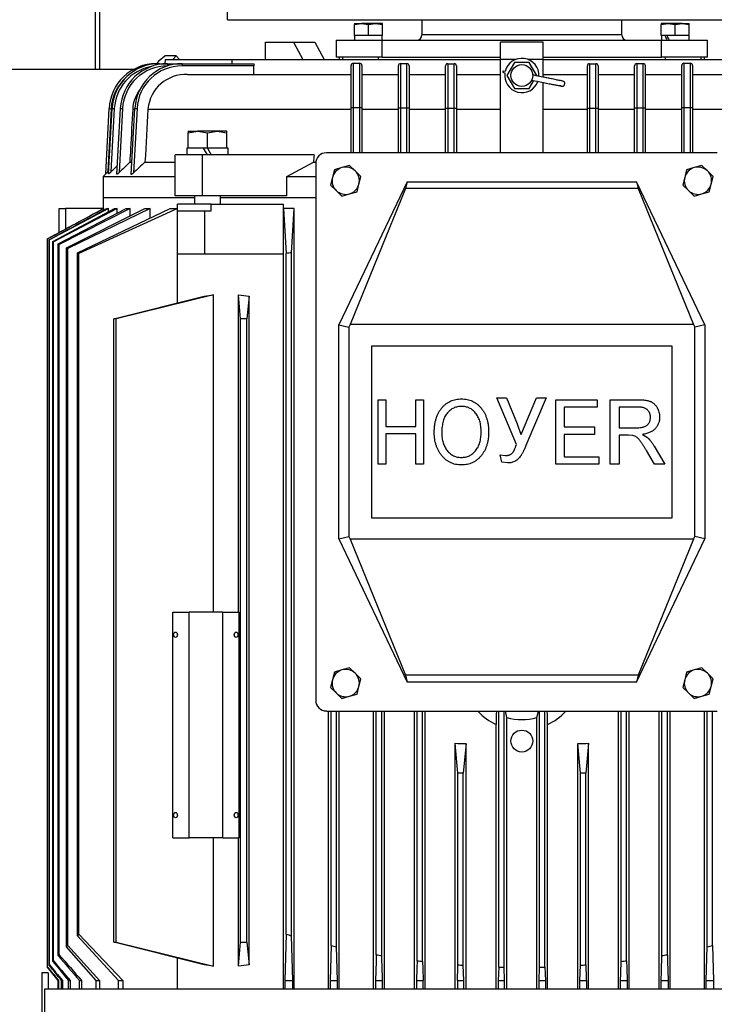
# Model space of a CAD drawing. Header units: millimetres. Extents: x 0 to 415, y -2 to 292.
# Tile 5 of 19: x 116 to 137, y 61 to 92. Entities that reach past the tile are written whole.
import ezdxf

# ---------------------------------------------------------------- set-up
doc = ezdxf.new("R2010")
doc.units = ezdxf.units.MM
for name, color, linetype in [('5783_GB_FASTENER', 7, 'Continuous'), ('BLACHA_POZ_2', 7, 'Continuous'), ('Default', 7, 'Continuous'), ('GASKET_IN_TBOX_2', 7, 'Continuous'), ('HEX_SCREW_GRADEC', 7, 'Continuous'), ('HMC3-225-FRAME-B', 7, 'Continuous'), ('HMC3-225-SHIELD_', 7, 'Continuous'), ('HMC3-225_FAN_COV', 7, 'Continuous'), ('HMC3-225_OUTER_B', 7, 'Continuous'), ('HMC3_200-225_TER', 7, 'Continuous'), ('OGRANICZNIK_SILN', 7, 'Continuous'), ('PŁASZCZ', 7, 'Continuous'), ('PŁYTA_PODSTAWY_S', 7, 'Continuous'), ('SH315_OIL_CUP', 7, 'Continuous'), ('SH315_RED_PLASTI', 7, 'Continuous'), ('SPRING_LOCK_WASH', 7, 'Continuous')]:
    doc.layers.add(name, color=color, linetype=linetype)

# ---------------------------------------------------------------- blocks, each defined once
blk = doc.blocks.new('SE2')
at = {"layer": '5783_GB_FASTENER', "color": 7, "linetype": 'Continuous'}
for p, q in [((126.105, 87.153), (125.869, 87.086)), ((126.281, 86.983), (126.105, 87.153)), ((137.038, 87.153), (136.802, 87.086)), ((137.214, 86.983), (137.038, 87.153)), ((125.634, 87.019), (125.574, 86.781)), ((125.869, 87.086), (125.634, 87.019)), ((126.457, 86.812), (126.281, 86.983)), ((136.567, 87.019), (136.507, 86.781)), ((136.802, 87.086), (136.567, 87.019)), ((137.39, 86.812), (137.214, 86.983)), ((125.574, 86.781), (125.514, 86.544)), ((125.514, 86.544), (125.69, 86.373)), ((126.337, 86.337), (126.397, 86.574)), ((126.397, 86.574), (126.457, 86.812)), ((136.507, 86.781), (136.447, 86.544)), ((136.447, 86.544), (136.623, 86.373)), ((137.27, 86.337), (137.33, 86.574)), ((137.33, 86.574), (137.39, 86.812)), ((125.69, 86.373), (125.866, 86.203)), ((125.866, 86.203), (126.102, 86.27)), ((126.102, 86.27), (126.337, 86.337)), ((136.623, 86.373), (136.799, 86.203)), ((136.799, 86.203), (137.035, 86.27)), ((137.035, 86.27), (137.27, 86.337)), ((126.105, 71.553), (125.869, 71.486)), ((126.281, 71.383), (126.105, 71.553)), ((137.038, 71.553), (136.802, 71.486)), ((137.214, 71.383), (137.038, 71.553)), ((125.634, 71.419), (125.574, 71.181)), ((125.869, 71.486), (125.634, 71.419)), ((126.457, 71.212), (126.281, 71.383)), ((136.567, 71.419), (136.507, 71.181)), ((136.802, 71.486), (136.567, 71.419)), ((137.39, 71.212), (137.214, 71.383)), ((125.574, 71.181), (125.514, 70.944)), ((125.514, 70.944), (125.69, 70.773)), ((126.337, 70.737), (126.397, 70.974)), ((126.397, 70.974), (126.457, 71.212)), ((136.507, 71.181), (136.447, 70.944)), ((136.447, 70.944), (136.623, 70.773)), ((137.27, 70.737), (137.33, 70.974)), ((137.33, 70.974), (137.39, 71.212)), ((125.69, 70.773), (125.866, 70.603)), ((125.866, 70.603), (126.102, 70.67)), ((126.102, 70.67), (126.337, 70.737)), ((136.623, 70.773), (136.799, 70.603)), ((136.799, 70.603), (137.035, 70.67)), ((137.035, 70.67), (137.27, 70.737))]:
    blk.add_line(p, q, dxfattribs=at)
for centre, start, end in [((125.985, 86.678), 105.8904, 165.8904), ((125.985, 86.678), 45.8904, 105.8904), ((125.985, 86.678), 345.8904, 45.8904), ((136.919, 86.678), 105.8904, 165.8904), ((136.919, 86.678), 45.8904, 105.8904), ((136.919, 86.678), 345.8904, 45.8904), ((125.985, 86.678), 165.8904, 225.8904), ((125.985, 86.678), 285.8904, 345.8904), ((136.919, 86.678), 165.8904, 225.8904), ((136.919, 86.678), 285.8904, 345.8904), ((125.985, 86.678), 225.8904, 285.8904), ((136.919, 86.678), 225.8904, 285.8904), ((125.985, 71.078), 105.8904, 165.8904), ((125.985, 71.078), 45.8904, 105.8904), ((125.985, 71.078), 345.8904, 45.8904), ((136.919, 71.078), 105.8904, 165.8904), ((136.919, 71.078), 45.8904, 105.8904), ((136.919, 71.078), 345.8904, 45.8904), ((125.985, 71.078), 165.8904, 225.8904), ((125.985, 71.078), 285.8904, 345.8904), ((136.919, 71.078), 165.8904, 225.8904), ((136.919, 71.078), 285.8904, 345.8904), ((125.985, 71.078), 225.8904, 285.8904), ((136.919, 71.078), 225.8904, 285.8904)]:
    blk.add_arc(centre, 0.424, start, end, dxfattribs=at)
at = {"layer": 'BLACHA_POZ_2', "color": 7, "linetype": 'Continuous'}
for q in [(122.319, 105.011), (140.585, 91.678)]:
    blk.add_line((122.319, 91.678), q, dxfattribs=at)
at = {"layer": 'GASKET_IN_TBOX_2', "color": 7, "linetype": 'Continuous'}
blk.add_arc((125.385, 87.211), 0.333, 90, 180, dxfattribs=at)
at = {"layer": 'HEX_SCREW_GRADEC', "color": 7, "linetype": 'Continuous'}
for p, q in [((126.256, 91.563), (126.472, 91.563)), ((126.256, 91.563), (126.256, 91.524)), ((126.256, 91.524), (126.472, 91.563)), ((126.256, 91.185), (126.256, 91.524)), ((126.906, 91.563), (126.472, 91.563)), ((126.472, 91.563), (126.689, 91.524)), ((126.689, 91.524), (126.906, 91.563)), ((126.689, 91.185), (126.689, 91.524)), ((127.122, 91.563), (126.906, 91.563)), ((126.906, 91.563), (127.122, 91.524)), ((127.122, 91.524), (127.122, 91.563)), ((127.122, 91.185), (127.122, 91.524)), ((135.998, 91.563), (135.782, 91.563)), ((135.782, 91.524), (135.998, 91.563)), ((135.782, 91.563), (135.782, 91.524)), ((135.782, 91.185), (135.782, 91.524)), ((136.432, 91.563), (135.998, 91.563)), ((135.998, 91.563), (136.215, 91.524)), ((136.215, 91.524), (136.432, 91.563)), ((136.215, 91.185), (136.215, 91.524)), ((136.432, 91.563), (136.648, 91.563)), ((136.432, 91.563), (136.648, 91.524)), ((136.648, 91.524), (136.648, 91.563)), ((136.648, 91.185), (136.648, 91.524)), ((126.689, 91.185), (126.256, 91.185)), ((127.122, 91.185), (126.689, 91.185)), ((136.215, 91.185), (135.782, 91.185)), ((136.648, 91.185), (136.215, 91.185)), ((120.192, 90.406), (120.367, 90.56)), ((120.721, 90.56), (120.367, 90.56)), ((120.721, 90.56), (120.621, 90.445)), ((120.821, 90.445), (120.721, 90.56)), ((120.135, 90.311), (120.192, 90.406)), ((121.094, 88.215), (121.394, 88.215)), ((121.094, 88.215), (121.094, 88.161)), ((121.094, 88.161), (121.394, 88.215)), ((121.094, 87.685), (121.094, 88.161)), ((121.994, 88.215), (121.394, 88.215)), ((121.394, 88.215), (121.694, 88.161)), ((121.694, 88.161), (121.994, 88.215)), ((121.694, 87.685), (121.694, 88.161)), ((122.294, 88.215), (121.994, 88.215)), ((121.994, 88.215), (122.294, 88.161)), ((122.294, 88.161), (122.294, 88.215)), ((122.294, 87.685), (122.294, 88.161)), ((121.21, 87.685), (121.094, 87.685)), ((121.694, 87.685), (121.575, 87.685)), ((121.81, 87.685), (121.694, 87.685)), ((122.294, 87.685), (122.178, 87.685)), ((121.294, 86.211), (121.294, 85.945)), ((122.094, 85.945), (122.094, 86.211))]:
    blk.add_line(p, q, dxfattribs=at)
at = {"layer": 'HMC3-225-FRAME-B', "color": 7, "linetype": 'Continuous'}
for p, q in [((121.294, 86.145), (118.452, 86.145)), ((118.452, 86.145), (118.452, 85.807)), ((121.806, 85.945), (120.76, 85.945)), ((120.76, 85.745), (120.76, 85.945)), ((121.806, 85.745), (121.806, 85.945)), ((121.806, 85.945), (124.057, 85.945)), ((125.052, 86.145), (122.094, 86.145)), ((124.057, 85.811), (124.057, 85.945)), ((118.617, 85.811), (116.79, 84.841)), ((116.891, 84.793), (118.803, 85.811)), ((118.887, 85.811), (116.91, 84.784)), ((117.062, 84.713), (119.172, 85.811)), ((117.085, 85.811), (117.285, 85.811)), ((117.085, 85.068), (117.085, 85.811)), ((119.293, 85.811), (117.089, 84.7)), ((117.285, 85.811), (117.285, 85.176)), ((118.452, 85.811), (117.285, 85.811)), ((117.321, 84.593), (119.752, 85.811)), ((119.919, 85.811), (117.357, 84.576)), ((117.656, 84.44), (120.54, 85.811)), ((120.76, 85.81), (117.701, 84.42)), ((118.46, 85.811), (118.477, 85.811)), ((118.477, 85.762), (118.477, 85.811)), ((118.568, 85.811), (118.617, 85.811)), ((118.617, 85.712), (118.617, 85.811)), ((118.803, 85.811), (118.887, 85.811)), ((118.887, 85.663), (118.887, 85.811)), ((119.172, 85.811), (119.293, 85.811)), ((119.293, 85.581), (119.293, 85.811)), ((119.752, 85.811), (119.919, 85.811)), ((119.919, 85.516), (119.919, 85.811)), ((120.54, 85.811), (120.76, 85.811)), ((120.76, 85.745), (121.608, 85.745)), ((120.76, 84.411), (120.76, 85.745)), ((121.608, 85.745), (121.806, 85.745)), ((121.608, 84.411), (121.608, 85.745)), ((124.057, 85.811), (124.052, 85.81)), ((124.052, 84.411), (124.052, 85.81)), ((124.052, 85.81), (124.135, 84.42)), ((124.385, 85.811), (124.057, 85.811)), ((124.302, 84.44), (124.385, 85.811)), ((124.385, 61.578), (124.385, 85.811)), ((116.728, 84.871), (116.724, 84.872)), ((116.724, 62.257), (116.724, 84.872)), ((116.728, 62.261), (116.728, 84.871)), ((116.79, 84.841), (116.778, 84.847)), ((116.778, 62.315), (116.778, 84.847)), ((116.79, 62.327), (116.79, 84.841)), ((116.891, 62.435), (116.891, 84.793)), ((116.91, 62.456), (116.91, 84.784)), ((117.062, 62.617), (117.062, 84.713)), ((117.089, 62.645), (117.089, 84.7)), ((117.321, 62.889), (117.321, 84.593)), ((117.357, 62.926), (117.357, 84.576)), ((117.656, 63.234), (117.656, 84.44)), ((117.701, 63.279), (117.701, 84.42)), ((120.76, 84.411), (121.608, 84.411)), ((120.764, 82.89), (120.764, 84.411)), ((121.608, 84.411), (124.052, 84.411)), ((124.052, 61.578), (124.052, 84.411)), ((124.135, 63.279), (124.135, 84.42)), ((124.302, 63.234), (124.302, 84.44)), ((118.785, 82.392), (121.587, 83.097)), ((121.883, 83.139), (118.857, 82.393)), ((121.883, 73.278), (121.883, 83.139)), ((122.72, 82.387), (122.652, 83.139)), ((122.652, 73.278), (122.652, 83.139)), ((122.985, 83.097), (122.919, 82.392)), ((122.985, 62.326), (122.985, 83.097)), ((118.785, 63.03), (118.785, 82.392)), ((118.857, 63.029), (118.857, 82.393)), ((122.72, 63.035), (122.72, 82.387)), ((122.919, 63.03), (122.919, 82.392)), ((120.613, 73.278), (121.128, 73.278)), ((120.613, 66.278), (120.613, 73.278)), ((122.165, 73.278), (121.128, 73.278)), ((121.128, 66.278), (121.128, 73.278)), ((122.165, 66.278), (122.165, 73.278)), ((122.165, 73.278), (122.68, 73.278)), ((122.68, 66.278), (122.68, 73.278)), ((125.452, 61.578), (125.452, 70.211)), ((125.535, 62.926), (125.535, 70.211)), ((125.702, 62.889), (125.702, 70.211)), ((125.785, 61.578), (125.785, 70.211)), ((126.852, 61.578), (126.852, 70.211)), ((126.935, 62.645), (126.935, 70.211)), ((127.102, 62.617), (127.102, 70.211)), ((127.185, 61.578), (127.185, 70.211)), ((128.119, 61.578), (128.119, 70.211)), ((128.202, 62.456), (128.202, 70.211)), ((128.369, 62.435), (128.369, 70.211)), ((128.452, 61.578), (128.452, 70.211)), ((130.735, 62.261), (130.735, 70.211)), ((130.902, 62.257), (130.902, 70.211)), ((130.985, 70.013), (130.94, 70.211)), ((131.919, 70.013), (131.964, 70.211)), ((132.002, 62.257), (132.002, 70.211)), ((132.169, 62.261), (132.169, 70.211)), ((134.452, 61.578), (134.452, 70.211)), ((134.535, 62.435), (134.535, 70.211)), ((134.702, 62.456), (134.702, 70.211)), ((134.785, 61.578), (134.785, 70.211)), ((135.719, 61.578), (135.719, 70.211)), ((135.802, 62.617), (135.802, 70.211)), ((135.969, 62.645), (135.969, 70.211)), ((136.052, 61.578), (136.052, 70.211)), ((137.119, 61.578), (137.119, 70.211)), ((137.202, 62.889), (137.202, 70.211)), ((137.369, 62.926), (137.369, 70.211)), ((130.652, 61.578), (130.652, 69.789)), ((130.985, 61.578), (130.985, 70.013)), ((131.919, 61.578), (131.919, 70.013)), ((132.252, 61.578), (132.252, 69.789)), ((129.385, 69.211), (129.386, 69.211)), ((129.385, 69.211), (129.385, 69.211)), ((129.385, 61.578), (129.385, 69.211)), ((129.719, 69.199), (129.635, 68.278)), ((129.719, 61.578), (129.719, 69.199)), ((133.269, 68.278), (133.185, 69.199)), ((133.185, 61.578), (133.185, 69.199)), ((133.518, 69.211), (133.519, 69.211)), ((133.519, 69.211), (133.519, 69.211)), ((133.519, 61.578), (133.519, 69.211)), ((129.635, 68.278), (129.469, 68.278)), ((129.469, 62.327), (129.469, 68.278)), ((129.635, 62.315), (129.635, 68.278)), ((133.435, 68.278), (133.269, 68.278)), ((133.269, 62.315), (133.269, 68.278)), ((133.435, 62.327), (133.435, 68.278)), ((120.613, 66.278), (121.128, 66.278)), ((122.165, 66.278), (121.128, 66.278)), ((121.883, 62.284), (121.883, 66.278)), ((122.165, 66.278), (122.68, 66.278)), ((122.652, 62.284), (122.652, 66.278)), ((118.931, 61.845), (117.656, 63.234)), ((117.701, 63.279), (119.071, 61.845)), ((121.587, 62.326), (118.785, 63.03)), ((118.857, 63.029), (121.883, 62.284)), ((122.652, 62.284), (122.72, 63.035)), ((122.919, 63.03), (122.985, 62.326)), ((124.135, 63.279), (124.098, 61.845)), ((124.339, 61.845), (124.302, 63.234)), ((118.236, 61.845), (117.321, 62.889)), ((117.357, 62.926), (118.338, 61.845)), ((125.535, 62.926), (125.503, 61.845)), ((125.733, 61.845), (125.702, 62.889)), ((137.171, 61.845), (137.202, 62.889)), ((137.369, 62.926), (137.401, 61.845)), ((120.764, 61.578), (120.764, 62.533)), ((116.724, 62.257), (116.728, 62.261)), ((117.062, 61.845), (116.724, 62.257)), ((116.724, 62.257), (117.062, 61.845)), ((116.778, 62.315), (116.79, 62.327)), ((129.653, 61.845), (129.635, 62.315)), ((130.735, 62.261), (130.719, 61.845)), ((130.918, 61.845), (130.902, 62.257)), ((131.986, 61.845), (132.002, 62.257)), ((132.169, 62.261), (132.185, 61.845)), ((133.251, 61.845), (133.269, 62.315)), ((117.062, 61.845), (117.071, 61.845)), ((117.062, 61.578), (117.062, 61.845)), ((117.071, 61.845), (117.071, 61.578)), ((117.165, 61.845), (117.192, 61.845)), ((117.165, 61.578), (117.165, 61.845)), ((117.192, 61.845), (117.192, 61.578)), ((117.381, 61.845), (117.429, 61.845)), ((117.381, 61.578), (117.381, 61.845)), ((117.429, 61.845), (117.429, 61.578)), ((117.717, 61.845), (117.787, 61.845)), ((117.717, 61.578), (117.717, 61.845)), ((117.787, 61.845), (117.787, 61.578)), ((118.236, 61.845), (118.338, 61.845)), ((118.236, 61.578), (118.236, 61.845)), ((118.338, 61.845), (118.338, 61.578)), ((118.931, 61.845), (119.071, 61.845)), ((118.931, 61.578), (118.931, 61.845)), ((119.071, 61.845), (119.071, 61.578)), ((124.098, 61.845), (124.339, 61.845)), ((124.098, 61.845), (124.098, 61.578)), ((124.339, 61.578), (124.339, 61.845)), ((125.503, 61.845), (125.733, 61.845)), ((125.503, 61.845), (125.503, 61.578)), ((125.733, 61.578), (125.733, 61.845)), ((126.909, 61.845), (127.128, 61.845)), ((126.909, 61.845), (126.909, 61.578)), ((127.128, 61.578), (127.128, 61.845)), ((128.18, 61.845), (128.39, 61.845)), ((128.18, 61.845), (128.18, 61.578)), ((128.39, 61.578), (128.39, 61.845)), ((129.45, 61.845), (129.653, 61.845)), ((129.45, 61.845), (129.45, 61.578)), ((129.653, 61.578), (129.653, 61.845)), ((130.719, 61.845), (130.918, 61.845)), ((130.719, 61.845), (130.719, 61.578)), ((130.918, 61.578), (130.918, 61.845)), ((131.986, 61.845), (132.185, 61.845)), ((131.986, 61.578), (131.986, 61.845)), ((132.185, 61.845), (132.185, 61.578)), ((133.251, 61.845), (133.454, 61.845)), ((133.251, 61.578), (133.251, 61.845)), ((133.454, 61.845), (133.454, 61.578)), ((134.514, 61.845), (134.724, 61.845)), ((134.514, 61.578), (134.514, 61.845)), ((134.724, 61.845), (134.724, 61.578)), ((135.776, 61.845), (135.995, 61.845)), ((135.776, 61.578), (135.776, 61.845)), ((135.995, 61.845), (135.995, 61.578)), ((137.171, 61.845), (137.401, 61.845)), ((137.171, 61.578), (137.171, 61.845)), ((137.401, 61.845), (137.401, 61.578))]:
    blk.add_line(p, q, dxfattribs=at)
blk.add_circle((131.452, 69.278), 0.34, dxfattribs=at)
for centre, radius, start, end in [((137.059, 127.543), 47.268, 244.7423, 244.768), ((137.784, 129.073), 48.961, 244.9617, 244.9966), ((138.695, 131.027), 51.118, 245.2832, 245.3275), ((139.788, 133.413), 53.742, 245.6805, 245.7332), ((131.802, 22.243), 62.647, 96.87588, 97.02944), ((127.297, 118.78), 35.943, 262.5749, 263.1105), ((125.233, -15.387), 97.807, 91.35552, 91.47232), ((131.498, 71.544), 1.948, 223.527, 244.2532), ((134.178, 69.873), 3.527, 174.5124, 181.3689), ((128.728, 69.874), 3.525, 358.629, 5.4897), ((131.406, 71.544), 1.948, 295.7331, 316.4556), ((131.452, 71.58), 1.635, 253.4184, 286.5816), ((131.404, 117.859), 48.69, 267.6243, 268.016), ((131.5, 117.859), 48.69, 271.984, 272.3757), ((155.644, 26.014), 53.183, 135.5164, 135.5857), ((125.233, 160.81), 97.807, 268.52768, 268.64448), ((132.258, 92.445), 30.275, 254.4379, 254.7651), ((154.626, 27.004), 51.762, 136.0544, 136.1116), ((131.892, 90.982), 28.767, 257.2346, 257.5747), ((131.012, 90.982), 28.767, 282.4253, 282.7654), ((153.305, 28.26), 49.939, 136.7849, 136.817), ((1379.537, 1110.687), 1641.069, 219.699532, 219.726346), ((602.547, 474.22), 636.705, 220.294117, 220.366263), ((153.833, 27.762), 50.666, 136.4879, 136.5323), ((632.472, 498.756), 675.178, 220.237827, 220.323751), ((388.574, 298.714), 359.768, 221.00844, 221.17768), ((131.651, 89.765), 27.527, 260.1365, 260.4885), ((131.526, 88.92), 26.672, 262.8415, 263.2022), ((131.378, 88.92), 26.672, 276.7978, 277.1585), ((131.253, 89.765), 27.527, 279.5115, 279.8635), ((3907.095, 3180.114), 4907.941, 219.439779, 219.446077), ((1178.464, 945.946), 1381.28, 219.770206, 219.796273), ((127.297, 26.643), 35.943, 96.8895, 97.4251), ((131.468, 88.344), 26.093, 265.6052, 265.9722), ((131.453, 88.052), 25.801, 268.407, 268.7772), ((131.451, 88.052), 25.801, 271.2228, 271.593), ((131.436, 88.344), 26.093, 274.0278, 274.3948)]:
    blk.add_arc(centre, radius, start, end, dxfattribs=at)
for centre, major_axis, ratio, start_param, end_param in [((118.983, -19.996), (0, 102.39), 0.336073, 0.003678, 0.005751), ((118.983, 165.382), (0, -102.353), 0.336134, -0.005752, -0.003679), ((189.463, 1228.612), (-4.05, -1769.621), 0.043899, -0.85121, -0.850766), ((73.431, 1228.796), (4.057, -1769.822), 0.0439, 0.850727, 0.851171), ((82.286, 925.368), (-0.742, -1358.087), 0.045445, 0.881727, 0.882188), ((177.917, 875.928), (2.42, -1303.28), 0.04517, -0.896682, -0.896208)]:
    blk.add_ellipse(centre, major_axis=major_axis, ratio=ratio, start_param=start_param, end_param=end_param, dxfattribs=at)
for centre, major_axis in [((120.7, 72.578), (0, 0.0833)), ((122.586, 72.578), (0, -0.0833)), ((120.7, 66.978), (0, 0.0833)), ((122.586, 66.978), (0, 0.0833))]:
    blk.add_ellipse(centre, major_axis=major_axis, ratio=0.707107, dxfattribs=at)
for points in [[(116.724, 84.872), (117.303, 85.185), (117.882, 85.498), (118.46, 85.811)], [(118.477, 85.811), (117.894, 85.498), (117.311, 85.184), (116.728, 84.871)], [(116.778, 84.847), (117.375, 85.168), (117.971, 85.49), (118.568, 85.811)], [(121.587, 83.097), (121.684, 83.11), (121.783, 83.124), (121.883, 83.139)], [(129.469, 68.278), (129.441, 68.589), (129.413, 68.9), (129.385, 69.211)], [(133.519, 69.211), (133.491, 68.9), (133.463, 68.589), (133.435, 68.278)], [(126.935, 62.645), (126.927, 62.378), (126.918, 62.111), (126.909, 61.845)], [(127.128, 61.845), (127.119, 62.102), (127.111, 62.359), (127.102, 62.617)], [(128.202, 62.456), (128.195, 62.252), (128.187, 62.048), (128.18, 61.845)], [(134.702, 62.456), (134.709, 62.252), (134.717, 62.048), (134.724, 61.845)], [(135.776, 61.845), (135.785, 62.102), (135.793, 62.359), (135.802, 62.617)], [(135.969, 62.645), (135.977, 62.378), (135.986, 62.111), (135.995, 61.845)], [(117.165, 61.845), (117.036, 62.001), (116.907, 62.158), (116.778, 62.315)], [(121.883, 62.284), (121.783, 62.298), (121.684, 62.312), (121.587, 62.326)]]:
    blk.add_open_spline(points, degree=3, dxfattribs=at)
at = {"layer": 'HMC3-225-SHIELD_', "color": 7, "linetype": 'Continuous'}
for p, q in [((123.498, 90.445), (123.498, 90.978)), ((123.498, 90.978), (124.364, 90.978)), ((124.364, 90.978), (125.03, 90.978)), ((124.364, 90.978), (124.652, 90.445)), ((125.03, 90.978), (125.319, 90.445)), ((132.119, 90.978), (130.785, 90.978)), ((130.785, 90.445), (130.785, 90.978)), ((132.119, 90.445), (132.119, 90.978)), ((125.785, 90.511), (125.785, 90.445)), ((125.889, 90.511), (125.889, 90.445)), ((126.989, 90.511), (126.989, 90.445)), ((127.115, 90.511), (130.785, 90.511)), ((132.119, 90.511), (135.784, 90.511)), ((135.915, 90.445), (135.915, 90.511)), ((137.015, 90.445), (137.015, 90.511)), ((137.119, 90.445), (137.119, 90.511)), ((120.102, 90.311), (120.102, 90.308)), ((120.102, 90.311), (120.199, 90.311)), ((120.199, 90.311), (120.453, 90.311)), ((120.199, 90.311), (120.199, 90.289)), ((120.382, 90.311), (120.388, 90.445)), ((120.388, 90.445), (122.452, 90.445)), ((120.453, 90.311), (120.905, 90.311)), ((120.453, 90.311), (120.453, 90.245)), ((120.468, 90.245), (120.453, 90.245)), ((120.905, 90.311), (123.134, 90.311)), ((120.905, 90.311), (120.905, 90.245)), ((123.134, 90.245), (120.905, 90.245)), ((122.452, 90.445), (130.785, 90.445)), ((122.452, 90.445), (122.452, 90.311)), ((123.134, 90.311), (123.134, 90.245)), ((123.134, 89.978), (123.134, 90.245)), ((126.152, 88.939), (126.152, 90.258)), ((126.219, 90.325), (126.219, 88.942)), ((126.219, 90.325), (126.419, 90.325)), ((126.419, 88.942), (126.419, 90.325)), ((126.485, 90.258), (126.485, 88.939)), ((127.619, 88.925), (127.619, 90.25)), ((127.685, 90.317), (127.685, 88.929)), ((127.685, 90.317), (127.885, 90.317)), ((127.885, 88.929), (127.885, 90.317)), ((127.952, 90.25), (127.952, 88.925)), ((129.085, 88.916), (129.085, 90.245)), ((129.152, 90.311), (129.152, 88.92)), ((129.152, 90.311), (129.352, 90.311)), ((129.352, 88.92), (129.352, 90.311)), ((129.419, 90.245), (129.419, 88.916)), ((130.785, 87.545), (130.785, 90.445)), ((131.266, 90.445), (130.785, 90.445)), ((132.119, 90.445), (131.638, 90.445)), ((132.119, 89.893), (132.119, 90.445)), ((132.119, 90.445), (140.452, 90.445)), ((133.485, 88.916), (133.485, 90.245)), ((133.552, 90.311), (133.552, 88.92)), ((133.552, 90.311), (133.752, 90.311)), ((133.752, 88.92), (133.752, 90.311)), ((133.819, 90.245), (133.819, 88.916)), ((134.952, 88.925), (134.952, 90.25)), ((135.019, 90.317), (135.219, 90.317)), ((135.019, 90.317), (135.019, 88.929)), ((135.219, 88.929), (135.219, 90.317)), ((135.285, 90.25), (135.285, 88.925)), ((136.419, 88.939), (136.419, 90.258)), ((136.485, 90.325), (136.485, 88.942)), ((136.485, 90.325), (136.685, 90.325)), ((136.685, 88.942), (136.685, 90.325)), ((136.752, 90.258), (136.752, 88.939)), ((121.072, 89.978), (126.152, 89.978)), ((126.485, 89.978), (127.619, 89.978)), ((127.952, 89.978), (129.085, 89.978)), ((129.419, 89.978), (130.785, 89.978)), ((132.119, 89.978), (133.485, 89.978)), ((133.819, 89.978), (134.952, 89.978)), ((135.285, 89.978), (136.419, 89.978)), ((136.752, 89.978), (141.832, 89.978)), ((132.119, 87.545), (132.119, 89.727)), ((118.535, 86.894), (118.637, 88.919)), ((118.704, 88.915), (118.605, 86.963)), ((118.624, 86.888), (118.734, 88.924)), ((118.637, 88.919), (118.704, 88.915)), ((118.801, 88.92), (118.694, 86.949)), ((118.734, 88.924), (118.801, 88.92)), ((118.881, 86.88), (118.989, 88.922)), ((119.055, 88.918), (118.951, 86.931)), ((118.989, 88.922), (119.055, 88.918)), ((119.328, 86.879), (119.441, 88.925)), ((119.372, 88.904), (119.439, 88.904)), ((119.507, 88.922), (119.397, 86.92)), ((119.441, 88.925), (119.507, 88.922)), ((119.846, 88.904), (126.152, 88.904)), ((126.152, 87.545), (126.152, 88.939)), ((126.219, 88.942), (126.219, 87.545)), ((126.419, 88.942), (126.219, 88.942)), ((126.419, 87.545), (126.419, 88.942)), ((126.485, 88.939), (126.485, 87.545)), ((126.485, 88.904), (127.619, 88.904)), ((127.619, 87.545), (127.619, 88.925)), ((127.685, 88.929), (127.685, 87.545)), ((127.885, 88.929), (127.685, 88.929)), ((127.885, 87.545), (127.885, 88.929)), ((127.952, 88.925), (127.952, 87.545)), ((127.952, 88.904), (129.085, 88.904)), ((129.085, 87.545), (129.085, 88.916)), ((129.152, 88.92), (129.152, 87.545)), ((129.352, 88.92), (129.152, 88.92)), ((129.352, 87.545), (129.352, 88.92)), ((129.419, 88.916), (129.419, 87.545)), ((129.419, 88.904), (130.785, 88.904)), ((132.119, 88.904), (133.485, 88.904)), ((133.485, 87.545), (133.485, 88.916)), ((133.552, 88.92), (133.552, 87.545)), ((133.752, 88.92), (133.552, 88.92)), ((133.752, 87.545), (133.752, 88.92)), ((133.819, 88.916), (133.819, 87.545)), ((133.819, 88.904), (134.952, 88.904)), ((134.952, 87.545), (134.952, 88.925)), ((135.019, 88.929), (135.019, 87.545)), ((135.219, 88.929), (135.019, 88.929)), ((135.219, 87.545), (135.219, 88.929)), ((135.285, 88.925), (135.285, 87.545)), ((135.285, 88.904), (136.419, 88.904)), ((136.419, 87.545), (136.419, 88.939)), ((136.485, 88.942), (136.485, 87.545)), ((136.685, 88.942), (136.485, 88.942)), ((136.685, 87.545), (136.685, 88.942)), ((136.752, 88.939), (136.752, 87.545)), ((136.752, 88.904), (143.058, 88.904)), ((121.538, 87.478), (120.689, 87.478)), ((120.689, 86.211), (120.689, 87.478)), ((121.538, 86.211), (121.538, 87.478)), ((125.004, 87.478), (121.538, 87.478)), ((119.282, 87.253), (119.348, 87.253)), ((119.753, 87.253), (120.689, 87.253)), ((124.161, 86.811), (124.981, 87.253)), ((124.981, 87.253), (125.055, 87.253)), ((118.535, 86.894), (118.452, 86.811)), ((118.629, 86.988), (118.605, 86.963)), ((118.452, 86.811), (120.689, 86.811)), ((118.452, 86.811), (118.452, 86.145)), ((124.161, 86.211), (124.161, 86.811)), ((124.161, 86.811), (125.052, 86.811)), ((121.294, 86.145), (118.452, 86.145)), ((121.538, 86.211), (120.689, 86.211)), ((124.161, 86.211), (121.538, 86.211)), ((125.052, 86.145), (122.094, 86.145))]:
    blk.add_line(p, q, dxfattribs=at)
for centre, radius, start, end in [((120.102, 88.845), 1.467, 90, 177.1011), ((120.199, 88.845), 1.467, 90, 176.8972), ((120.199, 88.845), 1.4, 100.2217, 176.8972), ((120.453, 88.845), 1.467, 90, 176.9858), ((120.453, 88.845), 1.4, 90, 176.9858), ((120.905, 88.845), 1.467, 90, 176.8446), ((120.905, 88.845), 1.4, 90, 176.8446), ((126.219, 90.258), 0.0667, 90, 180), ((126.419, 90.258), 0.0667, 0, 90), ((129.152, 90.245), 0.0667, 90, 180), ((129.352, 90.245), 0.0667, 0, 90), ((133.552, 90.245), 0.0667, 90, 180), ((133.752, 90.245), 0.0667, 0, 90), ((136.485, 90.258), 0.0667, 90, 180), ((136.685, 90.258), 0.0667, 0, 90), ((121.024, 88.797), 1.182, 87.6531, 174.7955), ((120.102, 88.845), 1.4, 132.0918, 177.1011), ((120.522, 88.825), 1.153, 146.2855, 176.0934), ((980.758, 0.213), 860.192, 174.17744, 174.192511), ((1630.363, -1437.053), 2146.561, 134.759641, 134.767204), ((521.382, -327.684), 577.803, 134.099888, 134.145686), ((114.034, 91.509), 6.447, 314.2762, 315.1552)]:
    blk.add_arc(centre, radius, start, end, dxfattribs=at)
for centre, major_axis, ratio, start_param, end_param in [((127.685, 90.25), (0.0667, 0), 0.99996, 1.570796, 3.141593), ((127.885, 90.25), (-0.0667, 0), 0.99996, 3.141593, 4.712389), ((135.019, 90.25), (0.0667, 0), 0.99996, 1.570796, 3.141593), ((135.219, 90.25), (-0.0667, 0), 0.99996, 3.141593, 4.712389), ((126.219, 88.939), (0.0667, 0), 0.057613, 1.570796, 3.141593), ((126.419, 88.939), (-0.0667, 0), 0.057613, 3.141593, 4.712389), ((127.685, 88.925), (0.0667, 0), 0.053295, 1.570796, 3.141593), ((127.885, 88.925), (-0.0667, 0), 0.053295, 3.141593, 4.712389), ((129.152, 88.916), (0.0667, 0), 0.051304, 1.570796, 3.141593), ((129.352, 88.916), (-0.0667, 0), 0.051304, 3.141593, 4.712389), ((133.552, 88.916), (0.0667, 0), 0.051304, 1.570796, 3.141593), ((133.752, 88.916), (-0.0667, 0), 0.051304, 3.141593, 4.712389), ((135.019, 88.925), (0.0667, 0), 0.053295, 1.570796, 3.141593), ((135.219, 88.925), (-0.0667, 0), 0.053295, 3.141593, 4.712389), ((136.485, 88.939), (0.0667, 0), 0.057613, 1.570796, 3.141593), ((136.685, 88.939), (-0.0667, 0), 0.057613, 3.141593, 4.712389)]:
    blk.add_ellipse(centre, major_axis=major_axis, ratio=ratio, start_param=start_param, end_param=end_param, dxfattribs=at)
for points, knots in [([(119.372, 88.904), (119.349, 88.493), (119.327, 88.083), (119.305, 87.673), (119.297, 87.533), (119.29, 87.393), (119.282, 87.253)], [0, 0, 0, 0, 0.745743, 0.745743, 0.745743, 1, 1, 1, 1]), ([(118.694, 86.949), (118.692, 86.947), (118.687, 86.942), (118.68, 86.936), (118.674, 86.929), (118.667, 86.923), (118.661, 86.917), (118.655, 86.912), (118.648, 86.905), (118.639, 86.898), (118.632, 86.892), (118.627, 86.889), (118.624, 86.887), (118.624, 86.888), (118.624, 86.888)], [0, 0, 0, 0, 0.077839, 0.152861, 0.225411, 0.295867, 0.364644, 0.43219, 0.498975, 0.630809, 0.749427, 0.836006, 0.918069, 1, 1, 1, 1]), ([(118.951, 86.931), (118.948, 86.929), (118.944, 86.925), (118.937, 86.918), (118.93, 86.912), (118.924, 86.906), (118.918, 86.901), (118.912, 86.896), (118.904, 86.89), (118.896, 86.884), (118.889, 86.879), (118.884, 86.878), (118.881, 86.878), (118.881, 86.879), (118.881, 86.88)], [0, 0, 0, 0, 0.079306, 0.155224, 0.228131, 0.298455, 0.366671, 0.433301, 0.498903, 0.630607, 0.749226, 0.834014, 0.916154, 1, 1, 1, 1]), ([(119.397, 86.92), (119.394, 86.918), (119.39, 86.914), (119.383, 86.907), (119.376, 86.902), (119.37, 86.896), (119.364, 86.892), (119.358, 86.887), (119.35, 86.882), (119.342, 86.877), (119.334, 86.874), (119.33, 86.874), (119.328, 86.876), (119.328, 86.878), (119.328, 86.879)], [0, 0, 0, 0, 0.081018, 0.158, 0.231381, 0.301663, 0.369418, 0.435282, 0.499947, 0.63036, 0.749292, 0.831975, 0.914209, 1, 1, 1, 1])]:
    blk.add_open_spline(points, degree=3, knots=knots, dxfattribs=at)
for points in [[(119.846, 88.904), (119.815, 88.354), (119.784, 87.803), (119.753, 87.253)], [(119.753, 87.253), (119.634, 87.142), (119.516, 87.031), (119.397, 86.92)]]:
    blk.add_open_spline(points, degree=3, dxfattribs=at)
at = {"layer": 'HMC3-225_FAN_COV', "color": 7, "linetype": 'Continuous'}
for p, q in [((146.265, 61.578), (116.639, 61.578)), ((116.639, 61.578), (116.639, 52.686))]:
    blk.add_line(p, q, dxfattribs=at)
at = {"layer": 'HMC3-225_OUTER_B', "color": 7, "linetype": 'Continuous'}
for p, q in [((128.352, 91.678), (128.352, 91.211)), ((134.552, 91.211), (134.552, 91.678)), ((134.552, 91.211), (128.352, 91.211)), ((125.689, 91.045), (127.12, 91.045)), ((125.689, 91.045), (125.689, 90.511)), ((127.12, 90.511), (127.12, 91.045)), ((127.12, 91.045), (135.784, 91.045)), ((135.784, 91.045), (137.215, 91.045)), ((135.784, 90.511), (135.784, 91.045)), ((137.215, 90.511), (137.215, 91.045)), ((127.12, 90.511), (125.689, 90.511)), ((127.12, 90.511), (130.785, 90.511)), ((132.119, 90.511), (135.784, 90.511)), ((137.215, 90.511), (135.784, 90.511))]:
    blk.add_line(p, q, dxfattribs=at)
for centre, start, end in [((128.185, 91.211), 270, 0), ((134.719, 91.211), 180, 270)]:
    blk.add_arc(centre, 0.167, start, end, dxfattribs=at)
at = {"layer": 'HMC3_200-225_TER', "color": 7, "linetype": 'Continuous'}
for p, q in [((137.519, 87.545), (125.385, 87.545)), ((125.052, 87.211), (125.052, 70.545)), ((127.895, 86.647), (125.767, 82.2)), ((127.895, 86.647), (127.844, 86.436)), ((127.895, 86.647), (135.009, 86.647)), ((137.137, 82.2), (135.009, 86.647)), ((135.009, 86.647), (135.06, 86.436)), ((127.844, 86.436), (126.122, 82.211)), ((135.06, 86.436), (127.844, 86.436)), ((135.06, 86.436), (136.782, 82.211)), ((125.767, 82.2), (126.083, 82.129)), ((125.767, 75.556), (125.767, 82.2)), ((126.122, 82.211), (126.083, 82.129)), ((126.083, 82.129), (126.083, 75.627)), ((136.782, 82.211), (126.122, 82.211)), ((136.782, 82.211), (136.821, 82.129)), ((137.137, 82.2), (136.821, 82.129)), ((136.821, 75.627), (136.821, 82.129)), ((137.137, 82.2), (137.137, 75.556)), ((126.785, 81.545), (126.785, 76.211)), ((136.119, 81.545), (126.785, 81.545)), ((136.119, 76.211), (136.119, 81.545)), ((126.993, 79.878), (127.227, 79.878)), ((126.993, 77.878), (126.993, 79.878)), ((127.227, 79.878), (127.227, 79.047)), ((128.162, 79.878), (128.396, 79.878)), ((128.162, 79.047), (128.162, 79.878)), ((128.396, 79.878), (128.396, 77.878)), ((130.674, 79.939), (130.973, 79.939)), ((131.29, 78.49), (130.674, 79.939)), ((130.973, 79.939), (131.309, 79.125)), ((131.55, 79.094), (131.905, 79.939)), ((132.204, 79.939), (131.579, 78.451)), ((131.905, 79.939), (132.204, 79.939)), ((132.505, 79.878), (133.787, 79.878)), ((132.505, 77.878), (132.505, 79.878)), ((133.787, 79.878), (133.787, 79.647)), ((134.19, 79.878), (135.058, 79.878)), ((134.19, 77.878), (134.19, 79.878)), ((132.761, 79.647), (132.761, 79.032)), ((133.787, 79.647), (132.761, 79.647)), ((134.472, 79.647), (134.472, 79.006)), ((135.068, 79.647), (134.472, 79.647)), ((127.227, 79.047), (128.162, 79.047)), ((131.308, 79.124), (131.425, 78.799)), ((131.426, 78.799), (131.55, 79.094)), ((132.761, 79.032), (133.71, 79.032)), ((133.71, 79.032), (133.71, 78.801)), ((134.472, 79.006), (135.008, 79.006)), ((127.227, 78.813), (127.227, 77.878)), ((128.162, 78.813), (127.227, 78.813)), ((128.162, 77.878), (128.162, 78.813)), ((132.761, 78.801), (132.761, 78.109)), ((133.71, 78.801), (132.761, 78.801)), ((134.472, 78.775), (134.472, 77.878)), ((134.761, 78.775), (134.472, 78.775)), ((134.9, 78.767), (134.761, 78.775)), ((135.198, 78.801), (135.354, 78.703)), ((131.265, 78.431), (131.29, 78.49)), ((135.569, 77.878), (135.32, 78.3)), ((135.564, 78.43), (135.892, 77.878)), ((130.777, 78.166), (130.938, 78.144)), ((130.828, 77.943), (130.777, 78.166)), ((132.761, 78.109), (133.838, 78.109)), ((133.838, 78.109), (133.838, 77.878)), ((127.227, 77.878), (126.993, 77.878)), ((128.396, 77.878), (128.162, 77.878)), ((131.011, 77.914), (130.828, 77.943)), ((133.838, 77.878), (132.505, 77.878)), ((134.472, 77.878), (134.19, 77.878)), ((135.892, 77.878), (135.569, 77.878)), ((126.785, 76.211), (136.119, 76.211)), ((125.767, 75.556), (126.083, 75.627)), ((125.767, 75.556), (127.895, 71.109)), ((126.083, 75.627), (126.122, 75.545)), ((126.122, 75.545), (127.844, 71.32)), ((136.782, 75.545), (126.122, 75.545)), ((135.009, 71.109), (137.137, 75.556)), ((136.782, 75.545), (135.06, 71.32)), ((136.782, 75.545), (136.821, 75.627)), ((137.137, 75.556), (136.821, 75.627)), ((127.844, 71.32), (127.895, 71.109)), ((135.06, 71.32), (127.844, 71.32)), ((135.06, 71.32), (135.009, 71.109)), ((135.009, 71.109), (127.895, 71.109)), ((125.385, 70.211), (137.519, 70.211))]:
    blk.add_line(p, q, dxfattribs=at)
for centre, start, end in [((125.385, 87.211), 90, 180), ((125.385, 70.545), 180, 270)]:
    blk.add_arc(centre, 0.333, start, end, dxfattribs=at)
for points, knots in [([(128.733, 78.854), (128.734, 78.893), (128.735, 78.971), (128.747, 79.083), (128.764, 79.19), (128.791, 79.289), (128.823, 79.383), (128.864, 79.47), (128.911, 79.55), (128.967, 79.623), (129.028, 79.689), (129.093, 79.747), (129.164, 79.795), (129.238, 79.835), (129.317, 79.866), (129.401, 79.888), (129.489, 79.901), (129.549, 79.903), (129.579, 79.904)], [0, 0, 0, 0, 0.078438, 0.152908, 0.223777, 0.291534, 0.35653, 0.419493, 0.480802, 0.541382, 0.600458, 0.657925, 0.71389, 0.769074, 0.824826, 0.881292, 0.939456, 1, 1, 1, 1]), ([(129.579, 79.904), (129.609, 79.903), (129.669, 79.901), (129.756, 79.888), (129.839, 79.866), (129.917, 79.835), (129.991, 79.795), (130.061, 79.746), (130.127, 79.688), (130.187, 79.621), (130.242, 79.548), (130.291, 79.469), (130.331, 79.383), (130.365, 79.293), (130.39, 79.196), (130.409, 79.094), (130.42, 78.986), (130.421, 78.913), (130.422, 78.875)], [0, 0, 0, 0, 0.06076, 0.119416, 0.17658, 0.232774, 0.288787, 0.345859, 0.404279, 0.464561, 0.526172, 0.588198, 0.651249, 0.715907, 0.782643, 0.851818, 0.924307, 1, 1, 1, 1]), ([(135.058, 79.878), (135.078, 79.878), (135.118, 79.877), (135.175, 79.875), (135.229, 79.87), (135.278, 79.865), (135.325, 79.858), (135.367, 79.849), (135.405, 79.838), (135.44, 79.825), (135.473, 79.811), (135.503, 79.793), (135.532, 79.774), (135.559, 79.751), (135.584, 79.726), (135.608, 79.699), (135.63, 79.669), (135.657, 79.626), (135.686, 79.568), (135.71, 79.495), (135.726, 79.418), (135.728, 79.365), (135.728, 79.339)], [0, 0, 0, 0, 0.06211, 0.120208, 0.174379, 0.225435, 0.272348, 0.316377, 0.356856, 0.393964, 0.429574, 0.464666, 0.500018, 0.535463, 0.571342, 0.607886, 0.645312, 0.684166, 0.762587, 0.840503, 0.919076, 1, 1, 1, 1]), ([(129.582, 79.67), (129.56, 79.669), (129.517, 79.668), (129.454, 79.659), (129.394, 79.643), (129.337, 79.62), (129.283, 79.592), (129.231, 79.557), (129.183, 79.516), (129.139, 79.468), (129.098, 79.414), (129.063, 79.353), (129.033, 79.285), (129.009, 79.211), (128.99, 79.13), (128.977, 79.042), (128.969, 78.947), (128.968, 78.882), (128.967, 78.848)], [0, 0, 0, 0, 0.056808, 0.111343, 0.16461, 0.217292, 0.269932, 0.322875, 0.377275, 0.43352, 0.4918, 0.552055, 0.61571, 0.683053, 0.754669, 0.831198, 0.912756, 1, 1, 1, 1]), ([(130.188, 78.875), (130.187, 78.906), (130.186, 78.966), (130.178, 79.054), (130.165, 79.136), (130.146, 79.213), (130.122, 79.284), (130.092, 79.35), (130.057, 79.41), (130.017, 79.464), (129.972, 79.512), (129.925, 79.555), (129.875, 79.591), (129.821, 79.619), (129.766, 79.643), (129.707, 79.658), (129.645, 79.668), (129.603, 79.67), (129.582, 79.67)], [0, 0, 0, 0, 0.082818, 0.160873, 0.23486, 0.304824, 0.371698, 0.4356, 0.497164, 0.557604, 0.616183, 0.67226, 0.72693, 0.780475, 0.833975, 0.887904, 0.943173, 1, 1, 1, 1]), ([(135.446, 79.333), (135.446, 79.344), (135.445, 79.366), (135.441, 79.398), (135.434, 79.429), (135.424, 79.458), (135.411, 79.485), (135.396, 79.512), (135.377, 79.536), (135.356, 79.559), (135.331, 79.58), (135.303, 79.598), (135.272, 79.614), (135.238, 79.626), (135.2, 79.636), (135.159, 79.642), (135.115, 79.647), (135.084, 79.647), (135.068, 79.647)], [0, 0, 0, 0, 0.060327, 0.118163, 0.174192, 0.228867, 0.28343, 0.337808, 0.392615, 0.44845, 0.505951, 0.565046, 0.626644, 0.692223, 0.761124, 0.835305, 0.915323, 1, 1, 1, 1]), ([(135.008, 79.006), (135.035, 79.007), (135.085, 79.007), (135.155, 79.014), (135.215, 79.025), (135.265, 79.041), (135.308, 79.062), (135.345, 79.088), (135.376, 79.121), (135.401, 79.158), (135.421, 79.199), (135.436, 79.242), (135.445, 79.287), (135.446, 79.317), (135.446, 79.333)], [0, 0, 0, 0, 0.12888, 0.24093, 0.338097, 0.420383, 0.494333, 0.566006, 0.636727, 0.709082, 0.781886, 0.853634, 0.926159, 1, 1, 1, 1]), ([(135.728, 79.339), (135.728, 79.322), (135.727, 79.288), (135.721, 79.238), (135.711, 79.191), (135.697, 79.145), (135.678, 79.102), (135.656, 79.06), (135.629, 79.021), (135.599, 78.984), (135.564, 78.949), (135.525, 78.918), (135.481, 78.89), (135.433, 78.865), (135.381, 78.844), (135.324, 78.826), (135.263, 78.812), (135.22, 78.805), (135.198, 78.801)], [0, 0, 0, 0, 0.061411, 0.121291, 0.179218, 0.23593, 0.292206, 0.348184, 0.40443, 0.462009, 0.520315, 0.580362, 0.641803, 0.706556, 0.77386, 0.845272, 0.920158, 1, 1, 1, 1]), ([(129.579, 77.852), (129.548, 77.853), (129.487, 77.854), (129.398, 77.868), (129.314, 77.891), (129.235, 77.923), (129.16, 77.964), (129.089, 78.015), (129.024, 78.074), (128.964, 78.142), (128.91, 78.217), (128.863, 78.296), (128.822, 78.379), (128.79, 78.466), (128.764, 78.557), (128.747, 78.653), (128.735, 78.752), (128.734, 78.819), (128.733, 78.854)], [0, 0, 0, 0, 0.06345, 0.124512, 0.183593, 0.24146, 0.299551, 0.358072, 0.418017, 0.480164, 0.54316, 0.605717, 0.668472, 0.7317, 0.796099, 0.861995, 0.92966, 1, 1, 1, 1]), ([(128.967, 78.848), (128.968, 78.821), (128.969, 78.766), (128.976, 78.687), (128.99, 78.612), (129.008, 78.54), (129.032, 78.473), (129.062, 78.41), (129.095, 78.351), (129.135, 78.297), (129.179, 78.247), (129.226, 78.204), (129.277, 78.167), (129.331, 78.137), (129.388, 78.114), (129.448, 78.097), (129.511, 78.087), (129.555, 78.086), (129.577, 78.086)], [0, 0, 0, 0, 0.076069, 0.148727, 0.218417, 0.285427, 0.350412, 0.413456, 0.475601, 0.537466, 0.597891, 0.65644, 0.713044, 0.768659, 0.824716, 0.881312, 0.939479, 1, 1, 1, 1]), ([(129.577, 78.086), (129.599, 78.086), (129.643, 78.087), (129.706, 78.097), (129.767, 78.114), (129.823, 78.137), (129.878, 78.166), (129.928, 78.203), (129.976, 78.245), (130.019, 78.295), (130.059, 78.349), (130.093, 78.409), (130.122, 78.474), (130.146, 78.545), (130.165, 78.62), (130.178, 78.701), (130.186, 78.786), (130.187, 78.845), (130.188, 78.875)], [0, 0, 0, 0, 0.059376, 0.116452, 0.171543, 0.226205, 0.280578, 0.335774, 0.392112, 0.450762, 0.511088, 0.572313, 0.63576, 0.701516, 0.770804, 0.843035, 0.919319, 1, 1, 1, 1]), ([(130.422, 78.875), (130.421, 78.838), (130.42, 78.764), (130.409, 78.657), (130.39, 78.555), (130.364, 78.459), (130.331, 78.369), (130.29, 78.284), (130.242, 78.205), (130.186, 78.132), (130.125, 78.067), (130.06, 78.009), (129.99, 77.96), (129.915, 77.921), (129.837, 77.89), (129.755, 77.868), (129.668, 77.854), (129.609, 77.853), (129.579, 77.852)], [0, 0, 0, 0, 0.075685, 0.148156, 0.217305, 0.284081, 0.348454, 0.411479, 0.473631, 0.535404, 0.595882, 0.654327, 0.711444, 0.767523, 0.823914, 0.88075, 0.9393, 1, 1, 1, 1]), ([(135.32, 78.3), (135.311, 78.315), (135.293, 78.344), (135.268, 78.386), (135.244, 78.424), (135.221, 78.461), (135.199, 78.494), (135.178, 78.525), (135.159, 78.554), (135.135, 78.587), (135.107, 78.623), (135.075, 78.66), (135.044, 78.691), (135.006, 78.72), (134.959, 78.747), (134.919, 78.76), (134.9, 78.766)], [0, 0, 0, 0, 0.080769, 0.156518, 0.227901, 0.294266, 0.356814, 0.415214, 0.468089, 0.517188, 0.604663, 0.681493, 0.748455, 0.805278, 0.90542, 1, 1, 1, 1]), ([(135.353, 78.702), (135.372, 78.684), (135.411, 78.646), (135.465, 78.581), (135.517, 78.509), (135.548, 78.457), (135.564, 78.43)], [0, 0, 0, 0, 0.229528, 0.471466, 0.728186, 1, 1, 1, 1]), ([(131.179, 78.248), (131.182, 78.251), (131.187, 78.26), (131.195, 78.274), (131.204, 78.292), (131.215, 78.313), (131.226, 78.338), (131.238, 78.366), (131.251, 78.397), (131.26, 78.419), (131.265, 78.431)], [0, 0, 0, 0, 0.064329, 0.145969, 0.244392, 0.361421, 0.494478, 0.645453, 0.813349, 1, 1, 1, 1]), ([(131.579, 78.451), (131.57, 78.432), (131.555, 78.397), (131.531, 78.347), (131.509, 78.301), (131.489, 78.26), (131.469, 78.223), (131.451, 78.19), (131.435, 78.162), (131.424, 78.145), (131.419, 78.137)], [0, 0, 0, 0, 0.170196, 0.328623, 0.472752, 0.60465, 0.722811, 0.828324, 0.920699, 1, 1, 1, 1]), ([(130.938, 78.145), (130.952, 78.145), (130.981, 78.145), (131.021, 78.151), (131.056, 78.159), (131.087, 78.171), (131.114, 78.186), (131.139, 78.204), (131.161, 78.224), (131.173, 78.24), (131.179, 78.248)], [0, 0, 0, 0, 0.162519, 0.308618, 0.439571, 0.559123, 0.671112, 0.781162, 0.889842, 1, 1, 1, 1]), ([(131.419, 78.137), (131.407, 78.119), (131.382, 78.084), (131.339, 78.037), (131.294, 77.998), (131.246, 77.967), (131.194, 77.943), (131.137, 77.926), (131.076, 77.915), (131.033, 77.914), (131.011, 77.914)], [0, 0, 0, 0, 0.13704, 0.264966, 0.386145, 0.502582, 0.618365, 0.738437, 0.865116, 1, 1, 1, 1])]:
    blk.add_open_spline(points, degree=3, knots=knots, dxfattribs=at)
at = {"layer": 'OGRANICZNIK_SILN', "color": 7, "linetype": 'Continuous'}
for p, q in [((116.552, 62.078), (116.552, 59.811)), ((116.752, 62.078), (116.552, 62.078)), ((116.752, 62.078), (116.752, 61.578))]:
    blk.add_line(p, q, dxfattribs=at)
at = {"layer": 'PŁASZCZ', "color": 7, "linetype": 'Continuous'}
for p, q in [((118.204, 116.611), (118.204, 90.145)), ((118.339, 116.611), (118.339, 90.145))]:
    blk.add_line(p, q, dxfattribs=at)
at = {"layer": 'PŁYTA_PODSTAWY_S', "color": 7, "linetype": 'Continuous'}
blk.add_line((105.985, 90.145), (119.423, 90.145), dxfattribs=at)
at = {"layer": 'SH315_OIL_CUP', "color": 7, "linetype": 'Continuous'}
for p, q in [((131.221, 90.345), (130.99, 89.945)), ((131.683, 90.345), (131.221, 90.345)), ((131.914, 89.945), (131.683, 90.345)), ((130.99, 89.945), (131.221, 89.545)), ((131.683, 89.545), (131.823, 89.787)), ((131.221, 89.545), (131.683, 89.545))]:
    blk.add_line(p, q, dxfattribs=at)
at = {"layer": 'SH315_RED_PLASTI', "color": 7, "linetype": 'Continuous'}
for p, q in [((130.878, 90.037), (130.925, 90.028)), ((130.934, 90.072), (130.887, 90.082))]:
    blk.add_line(p, q, dxfattribs=at)
blk.add_circle((131.452, 89.945), 0.34, dxfattribs=at)
for centre, radius, start, end in [((131.452, 89.945), 0.533, 357.4612, 166.1548), ((130.882, 90.06), 0.0226, 78.5827, 258.5827), ((131.452, 89.945), 0.533, 171.0105, 339.7096), ((115.087, 4.783), 86.798, 78.26679, 78.72953), ((155.062, 202.73), 115.309, 258.42568, 258.81169)]:
    blk.add_arc(centre, radius, start, end, dxfattribs=at)
for points, knots in [([(132.772, 89.739), (132.773, 89.742), (132.774, 89.748), (132.721, 89.764), (132.634, 89.786), (132.471, 89.822), (132.167, 89.883), (131.936, 89.93), (131.777, 89.962)], [0, 0, 0, 0, 0.084191, 0.178217, 0.28257, 0.394037, 0.650513, 1, 1, 1, 1]), ([(131.745, 89.803), (131.904, 89.77), (132.089, 89.733), (132.338, 89.683), (132.475, 89.656), (132.575, 89.638), (132.639, 89.629), (132.658, 89.63), (132.661, 89.632)], [0, 0, 0, 0, 0.3720081, 0.5174566, 0.642465, 0.7550287, 0.8547646, 0.9243142, 0.9243142, 0.9243142, 0.9243142]), ([(132.658, 89.624), (132.667, 89.62), (132.682, 89.612), (132.71, 89.609), (132.734, 89.615), (132.752, 89.626), (132.771, 89.644), (132.778, 89.666), (132.784, 89.687), (132.786, 89.701), (132.786, 89.713), (132.783, 89.725), (132.778, 89.737), (132.77, 89.748), (132.763, 89.754), (132.759, 89.757)], [0, 0, 0, 0, 0.105237, 0.208946, 0.30553, 0.391505, 0.465789, 0.627992, 0.712264, 0.752852, 0.796084, 0.84251, 0.892274, 0.945036, 1, 1, 1, 1])]:
    blk.add_open_spline(points, degree=3, knots=knots, dxfattribs=at)
at = {"layer": 'SPRING_LOCK_WASH', "color": 7, "linetype": 'Continuous'}
for p, q in [((126.26, 91.185), (126.26, 91.045)), ((127.118, 91.045), (127.118, 91.185)), ((135.786, 91.185), (135.786, 91.045)), ((136.644, 91.045), (136.644, 91.185)), ((121.094, 87.685), (121.057, 87.685)), ((121.057, 87.685), (121.057, 87.478)), ((121.575, 87.685), (121.21, 87.685)), ((121.694, 87.478), (121.575, 87.685)), ((121.694, 87.685), (121.813, 87.478)), ((122.178, 87.685), (121.81, 87.685)), ((122.331, 87.685), (122.294, 87.685)), ((122.331, 87.478), (122.331, 87.685))]:
    blk.add_line(p, q, dxfattribs=at)
for centre, radius, start, end in [((138.383, 92.159), 2.672, 201.3856, 204.6475), ((138.574, 92.386), 2.883, 204.6258, 207.7269)]:
    blk.add_arc(centre, radius, start, end, dxfattribs=at)

msp = doc.modelspace()

# ---------------------------------------------------------------- block references
at = {"layer": 'Default'}
msp.add_blockref('SE2', (0, 0), dxfattribs=at)

doc.saveas('drawing.dxf')
